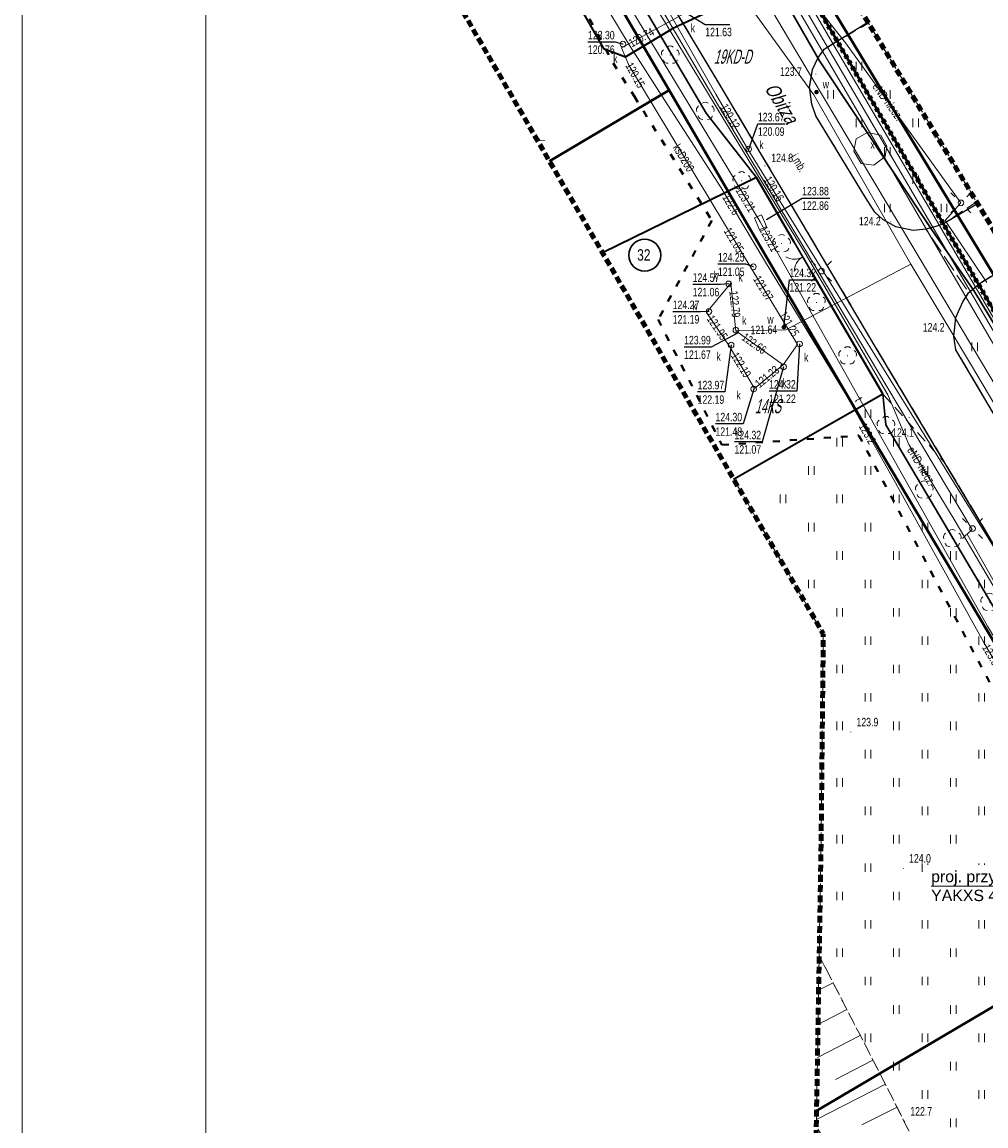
# Model space of a CAD drawing. Header units: millimetres. Extents: x 7464056 to 7464277, y 5957530 to 5957827.
# Tile 2 of 22: x 7464056 to 7464141, y 5957613 to 5957710. Entities that reach past the tile are written whole.
import ezdxf
from ezdxf.enums import TextEntityAlignment as Align

# ---------------------------------------------------------------- set-up
doc = ezdxf.new("R2010")
doc.units = ezdxf.units.MM
doc.header["$MEASUREMENT"] = 0
for name, pattern in [('1', [0.6, 0.3, -0.3]), ('1.0_0.5', [1.5, 1, -0.5]), ('1.5_0.5', [2, 1.5, -0.5]), ('2', [0.9, 0.6, -0.3]), ('219-500', [0]), ('ACAD_ISO03W100', [30, 12, -18]), ('CONTINOUS', [0]), ('egug-500', [1, 0.5, -0.5]), ('otob_500', [0])]:
    doc.linetypes.add(name, pattern=pattern)
doc.layers.get('0').update_dxf_attribs({"color": 2, "linetype": 'CONTINUOUS', "lineweight": 0, "plot": 0})
for name, color, linetype in [('000 Inne (niezydentyfikowane)', 7, 'CONTINUOUS'), ('203-punkt graniczny', 7, 'CONTINUOUS'), ('218-kontur użytku gruntowego', 7, 'CONTINUOUS'), ('994-Nazwa ulicy', 7, 'CONTINUOUS'), ('brama', 7, 'CONTINUOUS'), ('drzewo liściaste', 7, 'CONTINUOUS'), ('jezdnia', 7, 'CONTINUOUS'), ('jezdnia-Atr17', 7, 'CONTINUOUS'), ('komora podziemna', 7, 'CONTINUOUS'), ('kratka ściekowa-Atr17', 7, 'CONTINUOUS'), ('krawężnik', 7, 'CONTINUOUS'), ('latarnia', 7, 'CONTINUOUS'), ('obudowa ochronna przewodu', 7, 'CONTINUOUS'), ('ogrodzenie trwałe', 7, 'CONTINUOUS'), ('pikieta naturalna', 7, 'CONTINUOUS'), ('pikieta naturalna-Atr2', 7, 'CONTINUOUS'), ('pikieta sztuczna', 7, 'CONTINUOUS'), ('pikieta sztuczna-Atr2', 7, 'CONTINUOUS'), ('przewód ciepłowniczy', 7, 'CONTINUOUS'), ('przewód elektroenergetyczny podziemny', 7, 'CONTINUOUS'), ('przewód elektroenergetyczny podziemny-Atr1', 7, 'CONTINUOUS'), ('przewód gazowy', 7, 'CONTINUOUS'), ('przewód kanalizacyjny', 7, 'CONTINUOUS'), ('przewód kanalizacyjny-Atr1', 7, 'CONTINUOUS'), ('przewód telekomunikacyjny podziemny', 7, 'CONTINUOUS'), ('przewód telekomunikacyjny podziemny-Atr1', 7, 'CONTINUOUS'), ('przewód wodociągowy', 7, 'CONTINUOUS'), ('rzedna', 7, 'CONTINUOUS'), ('rzedna-Atr2', 7, 'CONTINUOUS'), ('rzedna-Atr3', 7, 'CONTINUOUS'), ('SIATKA_KWADRATOW', 7, 'CONTINUOUS'), ('skarpa nieumocniona', 7, 'CONTINUOUS'), ('studnia kanalizacyjna', 7, 'CONTINUOUS'), ('studnia kanalizacyjna-Atr17', 7, 'CONTINUOUS'), ('trawnik', 7, 'CONTINUOUS'), ('urządzenie techniczne sieci niezidentyfikowanej', 7, 'CONTINUOUS'), ('urządzenie techniczne sieci niezidentyfikowanej-Atr17', 7, 'CONTINUOUS'), ('wodociągowe urządzenie techniczne', 7, 'CONTINUOUS'), ('wodociągowe urządzenie techniczne-Atr17', 7, 'CONTINUOUS'), ('Zakres', 7, 'CONTINUOUS'), ('zasuwa lub zawór', 7, 'CONTINUOUS'), ('zasuwa lub zawór-Atr17', 7, 'CONTINUOUS')]:
    doc.layers.add(name, color=color, linetype=linetype)
for name, color, linetype, lineweight in [('211-numer działki ewidencyjnej', 3, 'CONTINUOUS', 30), ('219-działka ewidencyjna', 3, 'CONTINUOUS', 30), ('__A-Tabelka', 7, 'CONTINUOUS', 18), ('E-kable elektryczne', 1, 'ACAD_ISO03W100', 40), ('E-kable elektryczne-opis', 7, 'CONTINOUS', 20)]:
    doc.layers.add(name, color=color, linetype=linetype, lineweight=lineweight)
doc.styles.get("Standard").update_dxf_attribs({"font": 'Working1250', "width": 0.75})

# ---------------------------------------------------------------- blocks, each defined once
blk = doc.blocks.new('203')
at = {"linetype": 'Continuous', "lineweight": 0}
h = blk.add_hatch(color=0, dxfattribs=at)
edge = h.paths.add_edge_path()
edge.add_arc((0, 0), 0.045, 0, 360)
blk = doc.blocks.new('OK02')
at = {"color": 0, "linetype": 'Continuous', "lineweight": 0}
for centre, start, end in [((-1.5, 0), 0, 60), ((1.5, 0), 120, 180)]:
    blk.add_arc(centre, 1.5, start, end, dxfattribs=at)
blk = doc.blocks.new('PW01')
at = {"linetype": 'Continuous', "lineweight": 13}
h = blk.add_hatch(color=0, dxfattribs=at)
edge = h.paths.add_edge_path()
edge.add_arc((0, 0), 0.045, 0, 360)
blk = doc.blocks.new('US15')
at = {"color": 0, "linetype": 'Continuous', "lineweight": 13}
blk.add_circle((0, 0), 0.25, dxfattribs=at)
blk = doc.blocks.new('OP021')
at = {"linetype": 'Continuous', "lineweight": 13}
h = blk.add_hatch(color=0, dxfattribs=at)
edge = h.paths.add_edge_path()
edge.add_arc((0, 0), 0.05, 0, 360)
at = {"color": 0, "linetype": 'Continuous', "lineweight": 13}
for centre, start, end in [((-0.38, 0.124), 121.308, 202.548), ((0, 0.4), 49.272, 130.728), ((0.38, 0.124), 337.452, 58.692), ((-0.235, -0.324), 193.221, 274.871), ((0.235, -0.324), 265.129, 346.779)]:
    blk.add_arc(centre, 0.4, start, end, dxfattribs=at)
blk = doc.blocks.new('SM01')
at = {"color": 0, "linetype": 'Continuous', "lineweight": 13}
for p, q in [((-0.53, 0.531), (-0.883, 0.884)), ((0.531, 0.531), (0.884, 0.884)), ((-0.53, -0.53), (-0.883, -0.883)), ((0.531, -0.53), (0.884, -0.883))]:
    blk.add_line(p, q, dxfattribs=at)
blk.add_circle((0, 0), 0.25, dxfattribs=at)
blk = doc.blocks.new('TU04')
at = {"color": 0, "linetype": 'Continuous', "lineweight": 13}
for p, q in [((0, 0), (0, 0.75)), ((0.5, 0), (0.5, 0.75))]:
    blk.add_line(p, q, dxfattribs=at)
blk = doc.blocks.new('US25')
at = {"linetype": 'Continuous', "lineweight": 0}
h = blk.add_hatch(color=0, dxfattribs=at)
edge = h.paths.add_edge_path()
edge.add_arc((0, 0), 0.2, 0, 360)

msp = doc.modelspace()

# ---------------------------------------------------------------- linework, layer by layer
at = {"linetype": 'Continuous', "lineweight": 30}
msp.add_circle((7464111.292, 5957689.899), 1.401, dxfattribs=at)
at = {"layer": '000 Inne (niezydentyfikowane)', "color": 7, "linetype": 'Continuous', "lineweight": 13}
for p, q in [((7464127.89, 5957625.77), (7464126.609, 5957625.117)), ((7464129.1, 5957623.41), (7464126.558, 5957622.096)), ((7464130.27, 5957621.14), (7464126.51, 5957619.197)), ((7464131.4, 5957618.96), (7464128.09, 5957617.25)), ((7464132.49, 5957616.85), (7464126.418, 5957613.719)), ((7464133.52, 5957614.81), (7464130.41, 5957613.25))]:
    msp.add_line(p, q, dxfattribs=at)
at = {"layer": '000 Inne (niezydentyfikowane)', "color": 56, "linetype": 'Continuous', "lineweight": 50, "flags": 128}
for points in [[(7464194.89, 5957593.94), (7464195.967, 5957590.719), (7464186.213, 5957609.558), (7464182.663, 5957614.998), (7464176.499, 5957625.621), (7464176.492, 5957625.631), (7464162.981, 5957648.914), (7464162.94, 5957648.984), (7464158.056, 5957657.401), (7464158.016, 5957657.47), (7464129.82, 5957706.056), (7464119.97, 5957723.029), (7464096.51, 5957762.918)], [(7464273.22, 5957619.103), (7464256.633, 5957609.097), (7464248.534, 5957622.926), (7464194.89, 5957593.94), (7464193.43, 5957597.96), (7464192.91, 5957604.22), (7464189.03, 5957611.03), (7464188.444, 5957611.585), (7464159.394, 5957659.51), (7464096.659, 5957763.005)], [(7464096.659, 5957763.005), (7464159.394, 5957659.51), (7464188.444, 5957611.585), (7464189.03, 5957611.03), (7464192.91, 5957604.22), (7464193.43, 5957597.96), (7464194.89, 5957593.94)], [(7464096.13, 5957733.973), (7464113.452, 5957704.425), (7464102.889, 5957698.194)], [(7464149.275, 5957643.692), (7464129.849, 5957676.292), (7464118.65, 5957695.507), (7464117.917, 5957696.764), (7464113.452, 5957704.425), (7464096.13, 5957733.973)], [(7464119.97, 5957723.029), (7464129.82, 5957706.056), (7464158.016, 5957657.47)], [(7464126.431, 5957614.494), (7464156.208, 5957632.058), (7464163.514, 5957619.798), (7464156.749, 5957590.749), (7464156.689, 5957582.483), (7464160.044, 5957570.443), (7464166.573, 5957560.859), (7464191.954, 5957545.875), (7464191.47, 5957545.78), (7464189.787, 5957545.447), (7464144.12, 5957536.43), (7464125.18, 5957539.755)]]:
    msp.add_lwpolyline(points, dxfattribs=at)
at = {"layer": '000 Inne (niezydentyfikowane)', "color": 253, "linetype": '1', "lineweight": 100, "flags": 128}
msp.add_lwpolyline([(7464096.51, 5957762.918), (7464119.97, 5957723.029), (7464129.82, 5957706.056), (7464158.016, 5957657.47), (7464158.056, 5957657.401), (7464162.94, 5957648.984), (7464162.981, 5957648.914), (7464176.492, 5957625.631), (7464176.499, 5957625.621), (7464182.663, 5957614.998), (7464186.213, 5957609.558), (7464195.967, 5957590.719), (7464195.97, 5957590.71), (7464198.51, 5957586.21), (7464201.941, 5957582.25), (7464205.521, 5957578.87), (7464209.991, 5957575.1), (7464215.369, 5957570.98), (7464206.32, 5957560.132), (7464194.92, 5957546.46), (7464194.899, 5957546.456), (7464191.954, 5957545.875), (7464191.47, 5957545.78), (7464189.787, 5957545.447)], dxfattribs=at)
at = {"layer": '000 Inne (niezydentyfikowane)', "color": 253, "linetype": '1', "lineweight": 13, "flags": 128}
msp.add_lwpolyline([(7464158.016, 5957657.47), (7464129.82, 5957706.056), (7464119.97, 5957723.029), (7464096.51, 5957762.918)], dxfattribs=at)
at = {"layer": '000 Inne (niezydentyfikowane)', "color": 56, "linetype": 'Continuous', "lineweight": 13, "flags": 128}
for points in [[(7464102.889, 5957698.194), (7464113.452, 5957704.425), (7464117.917, 5957696.764), (7464118.65, 5957695.507), (7464129.849, 5957676.292), (7464149.275, 5957643.692), (7464156.208, 5957632.058)], [(7464156.208, 5957632.058), (7464126.431, 5957614.494)]]:
    msp.add_lwpolyline(points, dxfattribs=at)
at = {"layer": '218-kontur użytku gruntowego', "color": 3, "linetype": 'egug-500', "lineweight": 18, "flags": 128}
for points in [[(7464116.7, 5957702.41), (7464099.57, 5957731.53)], [(7464099.57, 5957731.53), (7464116.7, 5957702.41)], [(7464124.12, 5957711.48), (7464126.69, 5957707.01)], [(7464126.69, 5957707.01), (7464124.12, 5957711.48)], [(7464126.69, 5957707.01), (7464136.59, 5957692.14)], [(7464136.59, 5957692.14), (7464126.69, 5957707.01)], [(7464121.15, 5957696.73), (7464116.7, 5957702.41)], [(7464116.7, 5957702.41), (7464121.15, 5957696.73)], [(7464124.46, 5957691.05), (7464121.15, 5957696.73)], [(7464121.15, 5957696.73), (7464124.46, 5957691.05)], [(7464136.59, 5957692.14), (7464140.28, 5957686.78)], [(7464140.28, 5957686.78), (7464136.59, 5957692.14)], [(7464125.97, 5957688.44), (7464124.46, 5957691.05)], [(7464124.46, 5957691.05), (7464125.97, 5957688.44)], [(7464132.26, 5957677.67), (7464125.97, 5957688.44)], [(7464125.97, 5957688.44), (7464132.26, 5957677.67)], [(7464140.28, 5957686.78), (7464159.31, 5957655.33)], [(7464159.31, 5957655.33), (7464140.28, 5957686.78)], [(7464132.53, 5957674.94), (7464132.26, 5957677.67)], [(7464132.26, 5957677.67), (7464132.53, 5957674.94)], [(7464165.86, 5957618.54), (7464132.53, 5957674.94)], [(7464132.53, 5957674.94), (7464165.86, 5957618.54)]]:
    msp.add_lwpolyline(points, dxfattribs=at)
at = {"layer": '219-działka ewidencyjna', "linetype": '219-500', "flags": 128}
for points in [[(7464116.7, 5957702.41), (7464099.57, 5957731.53)], [(7464126.69, 5957707.01), (7464124.12, 5957711.48)], [(7464136.59, 5957692.14), (7464126.69, 5957707.01)], [(7464121.15, 5957696.73), (7464116.7, 5957702.41)], [(7464121.15, 5957696.73), (7464107.581, 5957690.091)], [(7464124.46, 5957691.05), (7464121.15, 5957696.73)], [(7464140.28, 5957686.78), (7464136.59, 5957692.14)], [(7464125.97, 5957688.44), (7464124.46, 5957691.05)], [(7464132.26, 5957677.67), (7464125.97, 5957688.44)], [(7464159.31, 5957655.33), (7464140.28, 5957686.78)], [(7464132.26, 5957677.67), (7464119.122, 5957670.16)], [(7464132.53, 5957674.94), (7464132.26, 5957677.67)], [(7464165.86, 5957618.54), (7464132.53, 5957674.94)]]:
    msp.add_lwpolyline(points, dxfattribs=at)
at = {"layer": '__A-Tabelka', "ltscale": 5}
for points in [[(7464266.428, 5957826.876), (7464056.428, 5957826.876), (7464056.428, 5957529.876), (7464266.428, 5957529.876)], [(7464263.228, 5957823.676), (7464072.628, 5957823.676), (7464072.628, 5957533.076), (7464263.228, 5957533.076)]]:
    msp.add_lwpolyline(points, close=True, dxfattribs=at)
at = {"layer": 'brama', "color": 7, "linetype": 'otob_500', "lineweight": 18, "flags": 128}
msp.add_lwpolyline([(7464125.97, 5957688.44), (7464124.46, 5957691.05)], dxfattribs=at)
at = {"layer": 'E-kable elektryczne', "ltscale": 0.05}
msp.add_lwpolyline([(7464087.37, 5957741.555), (7464088.274, 5957740.255), (7464090.395, 5957741.44), (7464098.714, 5957725.679), (7464100.092, 5957722.657), (7464108.51, 5957706.83), (7464108.51, 5957706.83), (7464110.375, 5957703.885), (7464117.206, 5957692.939), (7464112.473, 5957684.233), (7464118.094, 5957673.171), (7464130.166, 5957673.998), (7464142.923, 5957649.885), (7464161.236, 5957620.016), (7464160.984, 5957613.902), (7464163.205, 5957611.064), (7464167.075, 5957605.312), (7464163.85, 5957591.454), (7464163.85, 5957589.14), (7464165.616, 5957586.064)], dxfattribs=at)
at = {"layer": 'jezdnia', "color": 7, "linetype": '1.5_0.5', "lineweight": 18, "flags": 128}
for points in [[(7464086.851, 5957757.258), (7464091.92, 5957748.72), (7464093.17, 5957746.61), (7464100.88, 5957733.62), (7464109.13, 5957719.6), (7464117.32, 5957705.91), (7464124.79, 5957693.36), (7464131.59, 5957681.85), (7464137.77, 5957671.55), (7464145.7, 5957658.29), (7464153.31, 5957645.2), (7464161.81, 5957630.88), (7464165.59, 5957624.29), (7464166.01, 5957623.09), (7464166.28, 5957621.51), (7464166.24, 5957620.22), (7464165.92, 5957618.44), (7464168.97, 5957613.22), (7464169.49, 5957613.31), (7464170.42, 5957613.31), (7464171.31, 5957612.99), (7464172.23, 5957612.07), (7464174.42, 5957607.65), (7464180.26, 5957595.46), (7464181.97, 5957591.93), (7464181.97, 5957591.41), (7464181.65, 5957590.58), (7464181.19, 5957590.07), (7464180.8, 5957589.72), (7464180.45, 5957589.49), (7464177.71, 5957587.72), (7464174.48, 5957585.62), (7464174.04, 5957585.45), (7464173.25, 5957585.36), (7464172.37, 5957585.5), (7464170.33, 5957586.19), (7464174.29, 5957579.29), (7464174.66, 5957580.9), (7464175.14, 5957581.82), (7464175.95, 5957582.64), (7464182.63, 5957586.49), (7464183.82, 5957586.55), (7464184.39, 5957586.13), (7464185.16, 5957585.13), (7464186.91, 5957580.49), (7464187.35, 5957579.06), (7464188.33, 5957575.91), (7464191.48, 5957567.03), (7464194.04, 5957559.04), (7464194.66, 5957556.96), (7464194.8, 5957555.42), (7464194.36, 5957553.91), (7464193.7, 5957553.12), (7464193.01, 5957552.89), (7464195.32, 5957546.4), (7464196.35, 5957545.53), (7464197.42, 5957544.45), (7464198.3, 5957543.12), (7464199.02, 5957541.65), (7464199.69, 5957539.99), (7464200.28, 5957536.84), (7464200.881, 5957534.249)], [(7464242.586, 5957534.495), (7464240.61, 5957559.1), (7464239.56, 5957559.38), (7464235.85, 5957560.07), (7464225.66, 5957563.07), (7464220.07, 5957565.67), (7464217.1, 5957567.15), (7464215.35, 5957568.13), (7464213.87, 5957569.14), (7464211.66, 5957570.44), (7464210.18, 5957571.38), (7464208.29, 5957572.78), (7464206.24, 5957574.48), (7464204.25, 5957576.69), (7464201.87, 5957579.06), (7464200.34, 5957580.58), (7464198.79, 5957581.93), (7464196.91, 5957584.14), (7464196.84, 5957584.25), (7464195.51, 5957586.18), (7464194.52, 5957587.98), (7464193.96, 5957589.66), (7464193.96, 5957591.03), (7464194.3, 5957592.24), (7464195.46, 5957593.87), (7464193.53, 5957597.77), (7464192.49, 5957597.4), (7464191.04, 5957597.43), (7464190.04, 5957597.51), (7464189.06, 5957597.8), (7464187.91, 5957598.58), (7464187.01, 5957599.52), (7464185.58, 5957601.93), (7464180.91, 5957609.95), (7464176.66, 5957617.25), (7464176.11, 5957618.89), (7464176.11, 5957620.7), (7464176.63, 5957622.32), (7464174.2, 5957626.36), (7464172.67, 5957626.42), (7464171.61, 5957626.96), (7464170.7, 5957627.74), (7464169.84, 5957628.75), (7464166.58, 5957634.38), (7464160.16, 5957645.36), (7464159.53, 5957646.36), (7464159.16, 5957647.83), (7464159.19, 5957649.1), (7464159.45, 5957650.3), (7464160.02, 5957651.39), (7464161.02, 5957652.43), (7464159.37, 5957655.23), (7464158.8, 5957654.97), (7464157.83, 5957654.85), (7464156.56, 5957654.88), (7464155.16, 5957655.37), (7464154.15, 5957655.96), (7464153.27, 5957656.96), (7464152.31, 5957658.39), (7464148.38, 5957665.08), (7464144.09, 5957672.43), (7464138.71, 5957681.55), (7464138.51, 5957682.74), (7464138.71, 5957684.4), (7464139.31, 5957685.79), (7464139.83, 5957686.59), (7464136.07, 5957692.2), (7464134.95, 5957692.08), (7464133.41, 5957692.4), (7464132.27, 5957693.05), (7464131.56, 5957693.69), (7464130.73, 5957694.98), (7464126.37, 5957702.18), (7464126, 5957703.21), (7464125.81, 5957704.71), (7464126.06, 5957706.26), (7464126.54, 5957707.27), (7464127.1, 5957708.06), (7464130.958, 5957710.421)], [(7464140.623, 5957694.434), (7464137.54, 5957692.63), (7464136.86, 5957692.39), (7464136.07, 5957692.2), (7464139.83, 5957686.59), (7464140.79, 5957687.4), (7464143.771, 5957689.229)]]:
    msp.add_lwpolyline(points, dxfattribs=at)
at = {"layer": 'komora podziemna', "color": 30, "linetype": 'Continuous', "lineweight": 18, "flags": 128}
msp.add_lwpolyline([(7464120.96, 5957693.18), (7464121.58, 5957693.45), (7464122.03, 5957692.41), (7464121.41, 5957692.14)], close=True, dxfattribs=at)
at = {"layer": 'krawężnik', "color": 7, "linetype": 'Continuous', "lineweight": 25, "flags": 128}
for points in [[(7464165.92, 5957618.44), (7464166.24, 5957620.22), (7464166.28, 5957621.51), (7464166.01, 5957623.09), (7464165.59, 5957624.29), (7464161.81, 5957630.88), (7464153.31, 5957645.2), (7464145.7, 5957658.29), (7464137.77, 5957671.55), (7464131.59, 5957681.85), (7464124.79, 5957693.36), (7464117.32, 5957705.91), (7464109.13, 5957719.6), (7464100.88, 5957733.62), (7464093.17, 5957746.61), (7464091.92, 5957748.72), (7464086.851, 5957757.258)], [(7464126.54, 5957707.27), (7464127.1, 5957708.06), (7464130.958, 5957710.421)], [(7464136.07, 5957692.2), (7464134.95, 5957692.08), (7464133.41, 5957692.4), (7464132.27, 5957693.05), (7464131.56, 5957693.69), (7464130.73, 5957694.98), (7464126.37, 5957702.18), (7464126, 5957703.21), (7464125.81, 5957704.71), (7464126.06, 5957706.26), (7464126.54, 5957707.27)], [(7464140.623, 5957694.434), (7464137.54, 5957692.63), (7464136.86, 5957692.39), (7464136.07, 5957692.2)], [(7464139.83, 5957686.59), (7464140.79, 5957687.4), (7464143.771, 5957689.229)], [(7464159.37, 5957655.23), (7464158.8, 5957654.97), (7464157.83, 5957654.85), (7464156.56, 5957654.88), (7464155.16, 5957655.37), (7464154.15, 5957655.96), (7464153.27, 5957656.96), (7464152.31, 5957658.39), (7464148.38, 5957665.08), (7464144.09, 5957672.43), (7464138.71, 5957681.55), (7464138.51, 5957682.74), (7464138.71, 5957684.4), (7464139.31, 5957685.79), (7464139.83, 5957686.59)]]:
    msp.add_lwpolyline(points, dxfattribs=at)
at = {"layer": 'obudowa ochronna przewodu', "color": 7, "linetype": 'Continuous', "lineweight": 35, "flags": 128}
for points in [[(7464087.9, 5957741.87), (7464089.93, 5957739.01), (7464099.22, 5957722.9), (7464107.65, 5957708.11), (7464109.59, 5957707.38), (7464113.7, 5957709.84)], [(7464121.98, 5957713.76), (7464113.7, 5957709.84)]]:
    msp.add_lwpolyline(points, dxfattribs=at)
at = {"layer": 'ogrodzenie trwałe', "color": 7, "lineweight": 35, "flags": 128}
for points in [[(7464124.46, 5957691.05), (7464121.15, 5957696.73), (7464107.581, 5957690.091)], [(7464119.122, 5957670.16), (7464132.26, 5957677.67), (7464125.97, 5957688.44)]]:
    msp.add_lwpolyline(points, dxfattribs=at)
at = {"layer": 'przewód ciepłowniczy', "color": 212, "linetype": 'Continuous', "lineweight": 18, "flags": 128}
for points in [[(7464162.58, 5957649.98), (7464152.58, 5957665), (7464151.11, 5957667.62), (7464146.7, 5957675.19), (7464139.23, 5957687.99), (7464126.98, 5957708.92), (7464116.68, 5957726.65), (7464116.23, 5957728.92), (7464114.68, 5957730.44), (7464109.05, 5957740.64), (7464104.45, 5957748.87), (7464100.89, 5957755.22), (7464096.568, 5957762.952)], [(7464103.92, 5957748.46), (7464114.11, 5957730.13), (7464115.73, 5957728.66), (7464116.17, 5957726.36), (7464126.89, 5957707.95), (7464137.84, 5957689.19), (7464146.21, 5957674.86), (7464152.28, 5957664.46), (7464161.08, 5957651.27), (7464162.12, 5957649.72), (7464163.04, 5957650.25), (7464152.88, 5957665.53), (7464154.08, 5957666.32), (7464152.4, 5957668.42), (7464151.59, 5957667.96), (7464140.62, 5957686.79), (7464127.06, 5957709.89), (7464117.18, 5957726.94), (7464116.74, 5957729.33), (7464115.25, 5957730.74), (7464109.65, 5957740.97), (7464101.44, 5957755.58), (7464097.151, 5957763.294)]]:
    msp.add_lwpolyline(points, dxfattribs=at)
at = {"layer": 'przewód elektroenergetyczny podziemny', "color": 1, "linetype": 'Continuous', "lineweight": 18, "flags": 128}
for points in [[(7464139.15, 5957694.5), (7464128.99, 5957708.6), (7464123.96, 5957715), (7464121.29, 5957717.15), (7464115.27, 5957727.64), (7464113.72, 5957729.21), (7464112.57, 5957731.17), (7464105.52, 5957743.58), (7464096.27, 5957759.26), (7464094.725, 5957761.872)], [(7464087.32, 5957752.37), (7464095.98, 5957737.1), (7464105.9, 5957721.64), (7464112.85, 5957710.77), (7464118.26, 5957701.85), (7464125.41, 5957690.07), (7464132.72, 5957677.58), (7464134.57, 5957673.2), (7464138.74, 5957666.32), (7464145.7, 5957654.46), (7464154.32, 5957639.85), (7464161.46, 5957628.22), (7464166.09, 5957620.42), (7464169.69, 5957613.63), (7464179.16, 5957595.67), (7464181.63, 5957596.77), (7464187.58, 5957599.66), (7464192.68, 5957601.41), (7464193.82, 5957601.82)], [(7464087.9, 5957741.87), (7464089.93, 5957739.01), (7464099.22, 5957722.9), (7464107.65, 5957708.11), (7464109.59, 5957707.38), (7464113.7, 5957709.84), (7464121.98, 5957713.76), (7464127.114, 5957716.779)], [(7464152.34, 5957645.23), (7464151.59, 5957644.71), (7464148.13, 5957650.43), (7464139.7, 5957665.32), (7464140.13, 5957665.71), (7464132.62, 5957678.31), (7464126.66, 5957688.35), (7464117.8, 5957703.05), (7464110.73, 5957715.08), (7464110.21, 5957715.1), (7464110.21, 5957715.98), (7464110.56, 5957715.88)], [(7464149.38, 5957641.57), (7464141.13, 5957655.81), (7464133.08, 5957670.35), (7464128.98, 5957677.67), (7464121.92, 5957689.28), (7464118.01, 5957695.84), (7464113.58, 5957702.72), (7464109.92, 5957708.44), (7464107.19, 5957712.99)], [(7464139.15, 5957694.5), (7464137.77, 5957692.96), (7464141.43, 5957687.48)]]:
    msp.add_lwpolyline(points, dxfattribs=at)
at = {"layer": 'przewód gazowy', "color": 52, "linetype": 'Continuous', "lineweight": 18, "flags": 128}
msp.add_lwpolyline([(7464093.334, 5957761.057), (7464097.55, 5957753.89), (7464109.26, 5957734.1), (7464115.16, 5957723.86), (7464123.88, 5957709.15), (7464134.72, 5957690.93), (7464143.09, 5957676.91), (7464149.7, 5957665.65), (7464156.83, 5957653.79), (7464162.79, 5957643.63), (7464167.44, 5957635.73), (7464175.9, 5957621.63), (7464182.75, 5957610.05), (7464191.05, 5957595.99), (7464199.23, 5957582.14), (7464201.17, 5957579.06), (7464201.31, 5957578.82)], dxfattribs=at)
at = {"layer": 'przewód kanalizacyjny', "color": 34, "linetype": 'Continuous', "lineweight": 18, "flags": 128}
for points in [[(7464088.076, 5957757.975), (7464093.94, 5957746.55), (7464098.78, 5957736.87), (7464109.26, 5957718.63), (7464117.56, 5957704.09), (7464120.37, 5957699.24), (7464130.04, 5957683.57), (7464144.49, 5957660.22), (7464144.68, 5957659.92), (7464148.27, 5957653.94), (7464160.34, 5957635.1), (7464160.48, 5957634.89)], [(7464122.67, 5957715.53), (7464109.25, 5957708.17), (7464109.9, 5957706.65)], [(7464109.9, 5957706.65), (7464120.72, 5957688.66), (7464124.76, 5957682.02), (7464123.5, 5957680.24), (7464120.96, 5957678.16), (7464118.72, 5957681.9), (7464116.72, 5957684.85), (7464118.87, 5957687.44), (7464119.31, 5957683.24), (7464123.5, 5957680.24)]]:
    msp.add_lwpolyline(points, dxfattribs=at)
at = {"layer": 'przewód telekomunikacyjny podziemny', "color": 30, "linetype": 'Continuous', "lineweight": 18, "flags": 128}
msp.add_lwpolyline([(7464173.56, 5957629.98), (7464173.3, 5957629.92), (7464170.34, 5957629.31), (7464162.06, 5957623.92), (7464161.72, 5957623.7), (7464161.34, 5957624.32), (7464141.5, 5957657.19), (7464121.46, 5957692.84), (7464107.23, 5957716.37), (7464099.06, 5957725.95), (7464085.39, 5957751.08), (7464082.794, 5957754.88)], dxfattribs=at)
at = {"layer": 'przewód wodociągowy', "color": 5, "linetype": 'Continuous', "lineweight": 18, "flags": 128}
for points in [[(7464114.05, 5957720.84), (7464126.19, 5957704.04), (7464134.74, 5957689.1)], [(7464134.74, 5957689.1), (7464123.73, 5957683.32), (7464119.31, 5957683.24)], [(7464178.24, 5957614.72), (7464170.05, 5957629.01), (7464160.17, 5957646.25), (7464151.41, 5957661.06), (7464140.09, 5957680.17), (7464134.74, 5957689.1)]]:
    msp.add_lwpolyline(points, dxfattribs=at)
at = {"layer": 'rzedna-Atr2', "color": 7, "flags": 128}
for points in [[(7464114.66, 5957711.42), (7464116.62, 5957710.23), (7464118.797, 5957710.23)], [(7464109.37, 5957708.5), (7464108.71, 5957708.68), (7464106.289, 5957708.68)], [(7464120.45, 5957699.25), (7464121.26, 5957701.46), (7464123.663, 5957701.46)], [(7464122.02, 5957693.03), (7464125.16, 5957694.93), (7464127.586, 5957694.93)], [(7464120.86, 5957688.87), (7464120.19, 5957689.1), (7464117.737, 5957689.1)], [(7464123.55, 5957683.55), (7464124.04, 5957687.73), (7464126.493, 5957687.73)], [(7464118.68, 5957687.37), (7464117.97, 5957687.31), (7464115.513, 5957687.31)], [(7464116.95, 5957684.93), (7464116.21, 5957684.91), (7464113.753, 5957684.91)], [(7464119.51, 5957683.05), (7464117.13, 5957681.8), (7464114.758, 5957681.8)], [(7464118.9, 5957681.98), (7464118.35, 5957677.84), (7464115.947, 5957677.84)], [(7464124.93, 5957682.07), (7464124.7, 5957677.91), (7464122.247, 5957677.91)], [(7464123.52, 5957680.05), (7464121.65, 5957673.44), (7464119.197, 5957673.44)], [(7464120.89, 5957678.1), (7464119.97, 5957675.02), (7464117.522, 5957675.02)]]:
    msp.add_lwpolyline(points, dxfattribs=at)
at = {"layer": 'SIATKA_KWADRATOW', "color": 7, "const_width": 0.065}
msp.add_lwpolyline([(7464101.843, 5957700), (7464102.5, 5957700)], dxfattribs=at)
at = {"layer": 'skarpa nieumocniona', "color": 7, "linetype": '1.0_0.5', "lineweight": 18, "flags": 128}
msp.add_lwpolyline([(7464127.3, 5957626.93), (7464128.74, 5957624.11), (7464130.15, 5957621.38), (7464131.45, 5957618.86), (7464132.92, 5957616.01), (7464134.22, 5957613.41), (7464135.53, 5957610.77), (7464136.76, 5957608.28), (7464138.08, 5957605.61), (7464139.3, 5957603.17), (7464140.84, 5957600.05), (7464140.8, 5957596.99), (7464140.78, 5957594.74), (7464140.75, 5957592.73), (7464140.72, 5957590.36), (7464140.72, 5957589.93), (7464138.86, 5957588.41), (7464138.6, 5957587.74), (7464137.85, 5957585.76), (7464137.14, 5957583.89), (7464136.3, 5957581.68), (7464135.94, 5957580.73), (7464134.39, 5957581.31), (7464133.88, 5957581.38), (7464132.58, 5957581.57), (7464131.29, 5957581.75), (7464128.99, 5957582.07), (7464133.46, 5957588.88), (7464134.42, 5957593.21), (7464134.76, 5957597.25), (7464134.6, 5957598.86), (7464134.23, 5957600.66), (7464133.7, 5957601.91), (7464131.29, 5957605.57), (7464128.16, 5957610.41), (7464126.41, 5957613.07), (7464126.66, 5957628.17)], close=True, dxfattribs=at)
msp.add_lwpolyline([(7464127.3, 5957626.93), (7464128.74, 5957624.11), (7464130.15, 5957621.38), (7464131.45, 5957618.86), (7464132.92, 5957616.01), (7464134.22, 5957613.41), (7464135.53, 5957610.77), (7464136.76, 5957608.28), (7464138.08, 5957605.61), (7464139.3, 5957603.17), (7464140.84, 5957600.05), (7464140.8, 5957596.99), (7464140.78, 5957594.74), (7464140.75, 5957592.73), (7464140.72, 5957590.36), (7464140.72, 5957589.93), (7464138.86, 5957588.41), (7464138.6, 5957587.74), (7464137.85, 5957585.76), (7464137.14, 5957583.89), (7464136.3, 5957581.68), (7464135.94, 5957580.73), (7464134.39, 5957581.31), (7464133.88, 5957581.38), (7464132.58, 5957581.57), (7464131.29, 5957581.75), (7464128.99, 5957582.07), (7464133.46, 5957588.88), (7464134.42, 5957593.21), (7464134.76, 5957597.25), (7464134.6, 5957598.86), (7464134.23, 5957600.66), (7464133.7, 5957601.91), (7464131.29, 5957605.57), (7464128.16, 5957610.41), (7464126.41, 5957613.07), (7464126.66, 5957628.17)], close=True, dxfattribs=at)
at = {"layer": 'trawnik', "color": 7, "linetype": '1.0_0.5', "lineweight": 18, "flags": 128}
for points in [[(7464140.53, 5957694.59), (7464137.54, 5957692.63), (7464136.86, 5957692.39), (7464136.07, 5957692.2), (7464134.95, 5957692.08), (7464133.41, 5957692.4), (7464132.27, 5957693.05), (7464131.56, 5957693.69), (7464130.73, 5957694.98), (7464126.37, 5957702.18), (7464126, 5957703.21), (7464125.81, 5957704.71), (7464126.06, 5957706.26), (7464126.54, 5957707.27), (7464127.1, 5957708.06), (7464131, 5957710.35)], [(7464163.07, 5957657.31), (7464159.37, 5957655.23), (7464158.8, 5957654.97), (7464157.83, 5957654.85), (7464156.56, 5957654.88), (7464155.16, 5957655.37), (7464154.15, 5957655.96), (7464153.27, 5957656.96), (7464152.31, 5957658.39), (7464148.38, 5957665.08), (7464144.09, 5957672.43), (7464138.71, 5957681.55), (7464138.51, 5957682.74), (7464138.71, 5957684.4), (7464139.31, 5957685.79), (7464139.83, 5957686.59), (7464140.79, 5957687.4), (7464143.77, 5957689.23)], [(7464137.77, 5957671.55), (7464145.7, 5957658.29), (7464153.31, 5957645.2), (7464161.81, 5957630.88), (7464165.59, 5957624.29), (7464166.01, 5957623.09), (7464166.28, 5957621.51), (7464166.24, 5957620.22), (7464165.92, 5957618.44), (7464165.25, 5957616.11), (7464164.7, 5957613.53), (7464163.75, 5957609.44), (7464162.14, 5957607.54), (7464160.59, 5957605.13), (7464158.88, 5957598.62), (7464149.75, 5957588.95), (7464140.72, 5957589.93), (7464140.72, 5957590.36), (7464140.75, 5957592.73), (7464140.78, 5957594.74), (7464140.8, 5957596.99), (7464140.84, 5957600.05), (7464139.3, 5957603.17), (7464138.08, 5957605.61), (7464136.76, 5957608.28), (7464135.53, 5957610.77), (7464134.22, 5957613.41), (7464132.92, 5957616.01), (7464131.45, 5957618.86), (7464130.15, 5957621.38), (7464128.74, 5957624.11), (7464127.3, 5957626.93), (7464126.66, 5957628.17), (7464126.84, 5957638.93), (7464127.02, 5957656.52), (7464119.12, 5957670.16), (7464132.26, 5957677.67)]]:
    msp.add_lwpolyline(points, close=True, dxfattribs=at)
at = {"layer": 'urządzenie techniczne sieci niezidentyfikowanej', "color": 7, "linetype": 'Continuous', "lineweight": 18, "flags": 128}
msp.add_lwpolyline([(7464130.92, 5957700.7), (7464132.09, 5957700.47), (7464132.63, 5957699.49), (7464132.48, 5957698.6), (7464131.46, 5957697.83), (7464130.36, 5957697.99), (7464129.71, 5957699.06), (7464129.92, 5957700.14)], close=True, dxfattribs=at)
at = {"layer": 'Zakres', "color": 134, "linetype": '2', "lineweight": 90, "flags": 128}
msp.add_lwpolyline([(7464273.07, 5957642.1), (7464173.57, 5957639.94), (7464098.51, 5957764.09), (7464073.29, 5957749.31), (7464127.02, 5957656.52), (7464126.84, 5957638.93), (7464125.08, 5957533.8), (7464273.77, 5957534.68)], close=True, dxfattribs=at)

# ---------------------------------------------------------------- block references
at = {"layer": '203-punkt graniczny', "color": 7, "linetype": 'Continuous', "lineweight": 18}
for p in [(7464126.69, 5957707.01), (7464116.7, 5957702.41), (7464121.15, 5957696.73), (7464136.59, 5957692.14), (7464124.46, 5957691.05), (7464125.97, 5957688.44), (7464140.28, 5957686.78), (7464132.26, 5957677.67), (7464132.53, 5957674.94)]:
    msp.add_blockref('203', p, dxfattribs=at)
at = {"layer": 'brama', "color": 7, "linetype": 'Continuous', "lineweight": 18, "rotation": 120.051}
msp.add_blockref('OK02', (7464125.215, 5957689.745), dxfattribs=at)
at = {"layer": 'drzewo liściaste', "color": 94, "linetype": 'Continuous', "lineweight": 18}
for p in [(7464113.54, 5957707.54), (7464116.62, 5957702.58), (7464119.83, 5957696.46), (7464123.35, 5957690.92), (7464126.42, 5957685.73), (7464129.16, 5957681.03), (7464132.54, 5957674.89), (7464135.92, 5957669.21), (7464138.39, 5957664.93), (7464141.67, 5957659.31)]:
    msp.add_blockref('OP021', p, dxfattribs=at)
at = {"layer": 'latarnia', "color": 7, "linetype": 'Continuous', "lineweight": 18}
for p in [(7464139.15, 5957694.5), (7464126.86, 5957688.49), (7464140.17, 5957665.8)]:
    msp.add_blockref('SM01', p, dxfattribs=at)
at = {"layer": 'pikieta naturalna', "color": 7, "linetype": 'Continuous', "lineweight": 13}
for p in [(7464134.59, 5957675.6), (7464129.45, 5957647.87), (7464134.08, 5957635.86), (7464134.19, 5957613.57)]:
    msp.add_blockref('PW01', p, dxfattribs=at)
at = {"layer": 'pikieta sztuczna', "color": 7, "linetype": 'Continuous', "lineweight": 13}
for p in [(7464126.36, 5957705.86), (7464121.87, 5957697.77), (7464132.96, 5957692.83), (7464138.81, 5957682.23)]:
    msp.add_blockref('PW01', p, dxfattribs=at)
at = {"layer": 'rzedna', "color": 34, "linetype": 'Continuous', "lineweight": 18}
for p in [(7464109.25, 5957708.17), (7464109.37, 5957708.5), (7464109.65, 5957708.39), (7464120.45, 5957699.25), (7464120.56, 5957688.92), (7464120.77, 5957688.58), (7464120.86, 5957688.87), (7464118.68, 5957687.37), (7464116.95, 5957684.93), (7464116.86, 5957684.64), (7464119.27, 5957683.59), (7464119.51, 5957683.05), (7464119.53, 5957683.08), (7464118.9, 5957681.98), (7464124.66, 5957682.19), (7464124.93, 5957682.07), (7464118.85, 5957681.68), (7464123.52, 5957680.05), (7464120.89, 5957678.1), (7464121.12, 5957678.29)]:
    msp.add_blockref('PW01', p, dxfattribs=at)
at = {"layer": 'rzedna', "color": 7, "linetype": 'Continuous', "lineweight": 18}
for p in [(7464120.24, 5957699.46), (7464120.54, 5957698.96), (7464121.15, 5957693.34), (7464121.8, 5957692.23)]:
    msp.add_blockref('PW01', p, dxfattribs=at)
at = {"layer": 'rzedna', "color": 1, "linetype": 'Continuous', "lineweight": 18}
for p in [(7464118.01, 5957695.84), (7464133.08, 5957670.35), (7464141.13, 5957655.81)]:
    msp.add_blockref('PW01', p, dxfattribs=at)
at = {"layer": 'rzedna', "color": 30, "linetype": 'Continuous', "lineweight": 18}
msp.add_blockref('PW01', (7464122.02, 5957693.03), dxfattribs=at)
at = {"layer": 'rzedna', "color": 5, "linetype": 'Continuous', "lineweight": 18}
for p in [(7464119.31, 5957683.24), (7464123.55, 5957683.55)]:
    msp.add_blockref('PW01', p, dxfattribs=at)
at = {"layer": 'studnia kanalizacyjna', "color": 34, "linetype": 'Continuous', "lineweight": 18}
for p in [(7464109.37, 5957708.5), (7464120.45, 5957699.25), (7464120.86, 5957688.87), (7464118.68, 5957687.37), (7464116.95, 5957684.93), (7464119.32, 5957683.29), (7464118.9, 5957681.98), (7464124.93, 5957682.07), (7464123.52, 5957680.05), (7464120.89, 5957678.1)]:
    msp.add_blockref('US15', p, dxfattribs=at)
at = {"layer": 'trawnik', "color": 7, "linetype": 'Continuous', "lineweight": 18}
for p in [(7464129.909, 5957706.179), (7464127.409, 5957703.679), (7464132.409, 5957703.679), (7464129.909, 5957701.179), (7464134.909, 5957701.179), (7464132.409, 5957698.679), (7464134.909, 5957696.179), (7464132.409, 5957693.679), (7464137.409, 5957693.679), (7464140.109, 5957681.449), (7464130.719, 5957675.549), (7464128.219, 5957673.049), (7464133.219, 5957673.049), (7464125.719, 5957670.549), (7464130.719, 5957670.549), (7464135.719, 5957670.549), (7464123.219, 5957668.049), (7464128.219, 5957668.049), (7464133.219, 5957668.049), (7464138.219, 5957668.049), (7464125.719, 5957665.549), (7464130.719, 5957665.549), (7464135.719, 5957665.549), (7464128.219, 5957663.049), (7464133.219, 5957663.049), (7464138.219, 5957663.049), (7464125.719, 5957660.549), (7464130.719, 5957660.549), (7464135.719, 5957660.549), (7464140.719, 5957660.549), (7464128.219, 5957658.049), (7464133.219, 5957658.049), (7464138.219, 5957658.049), (7464130.719, 5957655.549), (7464135.719, 5957655.549), (7464140.719, 5957655.549), (7464128.219, 5957653.049), (7464133.219, 5957653.049), (7464138.219, 5957653.049), (7464130.719, 5957650.549), (7464135.719, 5957650.549), (7464140.719, 5957650.549), (7464128.219, 5957648.049), (7464133.219, 5957648.049), (7464138.219, 5957648.049), (7464130.719, 5957645.549), (7464135.719, 5957645.549), (7464140.719, 5957645.549), (7464128.219, 5957643.049), (7464133.219, 5957643.049), (7464138.219, 5957643.049), (7464130.719, 5957640.549), (7464135.719, 5957640.549), (7464140.719, 5957640.549), (7464128.219, 5957638.049), (7464133.219, 5957638.049), (7464138.219, 5957638.049), (7464130.719, 5957635.549), (7464135.719, 5957635.549), (7464140.719, 5957635.549), (7464128.219, 5957633.049), (7464133.219, 5957633.049), (7464138.219, 5957633.049), (7464130.719, 5957630.549), (7464135.719, 5957630.549), (7464140.719, 5957630.549), (7464128.219, 5957628.049), (7464133.219, 5957628.049), (7464138.219, 5957628.049), (7464130.719, 5957625.549), (7464135.719, 5957625.549), (7464140.719, 5957625.549), (7464133.219, 5957623.049), (7464138.219, 5957623.049), (7464130.719, 5957620.549), (7464135.719, 5957620.549), (7464140.719, 5957620.549), (7464133.219, 5957618.049), (7464138.219, 5957618.049), (7464135.719, 5957615.549), (7464140.719, 5957615.549), (7464138.219, 5957613.049)]:
    msp.add_blockref('TU04', p, dxfattribs=at)
at = {"layer": 'wodociągowe urządzenie techniczne', "color": 5, "linetype": 'Continuous', "lineweight": 18}
msp.add_blockref('US25', (7464123.55, 5957683.55), dxfattribs=at)
at = {"layer": 'zasuwa lub zawór', "color": 5, "linetype": 'Continuous', "lineweight": 18}
msp.add_blockref('US25', (7464126.42, 5957704.27), dxfattribs=at)

# ---------------------------------------------------------------- texts
at = {"layer": '000 Inne (niezydentyfikowane)', "color": 56, "linetype": 'Continuous', "lineweight": 13, "oblique": 15}
for s, width, p in [('19KD-D', 0.555, (7464117.37, 5957706.77)), ('14KS', 0.561, (7464120.99, 5957675.97))]:
    msp.add_text(s, height=1.25, dxfattribs=dict(at, width=width)).set_placement(p)
at = {"layer": '211-numer działki ewidencyjnej', "color": 7, "linetype": 'Continuous', "lineweight": 18, "width": 0.79}
msp.add_text('32', height=1, dxfattribs=at).set_placement((7464110.62, 5957689.42))
at = {"layer": '994-Nazwa ulicy', "color": 7, "linetype": 'Continuous', "lineweight": 25, "oblique": 15, "width": 0.79}
msp.add_text('Obitza', height=1.25, rotation=301.731, dxfattribs=at).set_placement((7464122.87, 5957705.25), align=Align.TOP_LEFT)
at = {"layer": 'jezdnia-Atr17', "color": 7, "width": 0.765}
msp.add_text('j.mb.', height=0.75, rotation=-59.238, dxfattribs=at).set_placement((7464124.11, 5957698.56))
msp.add_text('j.mb.', height=0.75, rotation=-59.238, dxfattribs=at).set_placement((7464124.11, 5957698.56))
msp.add_text('j.mb.', height=0.75, rotation=-59.238, dxfattribs=at).set_placement((7464124.11, 5957698.56))
msp.add_text('j.mb.', height=0.75, rotation=-59.238, dxfattribs=at).set_placement((7464124.11, 5957698.56))
msp.add_text('j.mb.', height=0.75, rotation=-59.238, dxfattribs=at).set_placement((7464124.11, 5957698.56))
at = {"layer": 'kratka ściekowa-Atr17', "color": 34, "width": 0.765}
msp.add_text('k', height=0.75, dxfattribs=at).set_placement((7464115.34, 5957709.54))
at = {"layer": 'pikieta naturalna-Atr2', "color": 7, "width": 0.765}
for s, p in [('124.1', (7464133.09, 5957673.89)), ('123.9', (7464129.95, 5957648.37)), ('124.0', (7464134.58, 5957636.36)), ('122.7', (7464134.69, 5957614.07))]:
    msp.add_text(s, height=0.75, dxfattribs=at).set_placement(p)
at = {"layer": 'pikieta sztuczna-Atr2', "color": 7, "width": 0.765}
for s, p in [('123.7', (7464123.21, 5957705.7)), ('124.8', (7464122.44, 5957698.1)), ('124.2', (7464130.16, 5957692.52)), ('124.2', (7464135.79, 5957683.17))]:
    msp.add_text(s, height=0.75, dxfattribs=at).set_placement(p)
at = {"layer": 'przewód elektroenergetyczny podziemny-Atr1', "color": 1, "width": 0.765}
msp.add_text('eND-niecz.', height=0.75, rotation=-54.225, dxfattribs=at).set_placement((7464131.6, 5957704.97), align=Align.MIDDLE_LEFT)
msp.add_text('eND-niecz.', height=0.75, rotation=301.24, dxfattribs=at).set_placement((7464134.37, 5957672.73))
at = {"layer": 'przewód kanalizacyjny-Atr1', "color": 34, "width": 0.765}
msp.add_text('ksD200', height=0.75, rotation=301.01, dxfattribs=at).set_placement((7464113.73, 5957699.39))
at = {"layer": 'przewód telekomunikacyjny podziemny-Atr1', "color": 30, "width": 0.765}
msp.add_text('t', height=0.75, rotation=299.34, dxfattribs=at).set_placement((7464129.78, 5957677.11))
at = {"layer": 'rzedna-Atr2', "color": 34, "width": 0.765}
for s, p in [('123.30', (7464106.289, 5957708.688)), ('123.67', (7464121.26, 5957701.468)), ('124.25', (7464117.737, 5957689.107)), ('124.57', (7464115.513, 5957687.317)), ('124.27', (7464113.753, 5957684.918)), ('123.99', (7464114.758, 5957681.808)), ('124.32', (7464122.247, 5957677.918)), ('123.97', (7464115.947, 5957677.848)), ('124.30', (7464117.522, 5957675.027)), ('124.32', (7464119.197, 5957673.448))]:
    msp.add_text(s, height=0.75, dxfattribs=at).set_placement(p, align=Align.BOTTOM_LEFT)
for s, rotation, p in [('120.74', 28.74, (7464110.15, 5957708.2)), ('120.15', 299.04, (7464109.56, 5957706.61)), ('121.05', 301.01, (7464118.22, 5957692.03)), ('121.07', 301.33, (7464120.81, 5957687.79)), ('122.79', 275.96, (7464118.74, 5957686.71)), ('121.25', 301.33, (7464123.09, 5957684.64)), ('121.95', 304.09, (7464116.72, 5957684.28)), ('122.66', 324.41, (7464119.77, 5957682.49)), ('122.19', 300.92, (7464118.86, 5957681.04)), ('121.23', 39.29, (7464121.4, 5957678.16))]:
    msp.add_text(s, height=0.75, rotation=rotation, dxfattribs=at).set_placement(p)
at = {"layer": 'rzedna-Atr2', "color": 7, "width": 0.765}
for s, rotation, p in [('120.12', 300.09, (7464117.9, 5957702.95)), ('120.16', 301.66, (7464121.74, 5957696.55)), ('123.21', 301.17, (7464119.26, 5957695.62)), ('122.6', 300.83, (7464118.09, 5957695)), ('123.21', 299.15, (7464121.34, 5957692.17)), ('123.2', 299.25, (7464130.12, 5957674.83)), ('123.3', 300.07, (7464140.99, 5957655.33))]:
    msp.add_text(s, height=0.75, rotation=rotation, dxfattribs=at).set_placement(p)
at = {"layer": 'rzedna-Atr2', "color": 30, "width": 0.765}
msp.add_text('123.88', height=0.75, dxfattribs=at).set_placement((7464125.16, 5957694.938), align=Align.BOTTOM_LEFT)
at = {"layer": 'rzedna-Atr2', "color": 5, "width": 0.765}
msp.add_text('124.32', height=0.75, dxfattribs=at).set_placement((7464124.04, 5957687.738), align=Align.BOTTOM_LEFT)
msp.add_text('121.64', height=0.75, rotation=1.04, dxfattribs=at).set_placement((7464120.62, 5957682.93))
at = {"layer": 'rzedna-Atr3', "color": 34, "width": 0.765}
for s, p in [('121.63', (7464116.62, 5957708.963)), ('120.76', (7464106.289, 5957707.412)), ('120.09', (7464121.26, 5957700.192)), ('121.05', (7464117.737, 5957687.832)), ('121.06', (7464115.513, 5957686.042)), ('121.19', (7464113.753, 5957683.643)), ('121.67', (7464114.758, 5957680.532)), ('122.19', (7464115.947, 5957676.572)), ('121.22', (7464122.247, 5957676.643)), ('121.48', (7464117.522, 5957673.752)), ('121.07', (7464119.197, 5957672.173))]:
    msp.add_text(s, height=0.75, dxfattribs=at).set_placement(p, align=Align.BOTTOM_LEFT)
at = {"layer": 'rzedna-Atr3', "color": 30, "width": 0.765}
msp.add_text('122.86', height=0.75, dxfattribs=at).set_placement((7464125.16, 5957693.662), align=Align.BOTTOM_LEFT)
at = {"layer": 'rzedna-Atr3', "color": 5, "width": 0.765}
msp.add_text('121.22', height=0.75, dxfattribs=at).set_placement((7464124.04, 5957686.463), align=Align.BOTTOM_LEFT)
at = {"layer": 'studnia kanalizacyjna-Atr17', "color": 34, "width": 0.765}
for p in [(7464108.51, 5957706.83), (7464121.38, 5957699.24), (7464117.33, 5957687.73), (7464119.54, 5957687.57), (7464115.49, 5957685.05), (7464119.87, 5957683.76), (7464117.61, 5957680.59), (7464125.33, 5957680.51), (7464123.41, 5957678.27), (7464119.37, 5957677.18)]:
    msp.add_text('k', height=0.75, dxfattribs=at).set_placement(p)
at = {"layer": 'urządzenie techniczne sieci niezidentyfikowanej-Atr17', "color": 7, "width": 0.765}
msp.add_text('x', height=0.75, dxfattribs=at).set_placement((7464131.17, 5957699.28))
at = {"layer": 'wodociągowe urządzenie techniczne-Atr17', "color": 5, "width": 0.765}
msp.add_text('w', height=0.75, dxfattribs=at).set_placement((7464122.09, 5957683.86))
at = {"layer": 'zasuwa lub zawór-Atr17', "color": 5, "width": 0.765}
msp.add_text('w', height=0.75, dxfattribs=at).set_placement((7464126.97, 5957704.59))

# ---------------------------------------------------------------- next in the draw order: texts
at = {"layer": 'E-kable elektryczne-opis', "insert": (7464136.524, 5957634.3), "char_height": 1, "width": 27.32198, "attachment_point": 4, "bg_fill": 2}
msp.add_mtext('{\\W1;\\fArial|b0|i0|c238|p34;proj. przyłącze nN\\PYAKXS 4x120mm\\W0.75;\\fArial|b1|i0|c238|p34;²}', dxfattribs=at)

# ---------------------------------------------------------------- next in the draw order: linework, layer by layer
at = {"layer": 'E-kable elektryczne-opis', "linetype": 'CONTINOUS'}
msp.add_lwpolyline([(7464152.42, 5957634.3), (7464152.42, 5957634.3), (7464136.524, 5957634.3)], dxfattribs=at)

doc.saveas('drawing.dxf')
